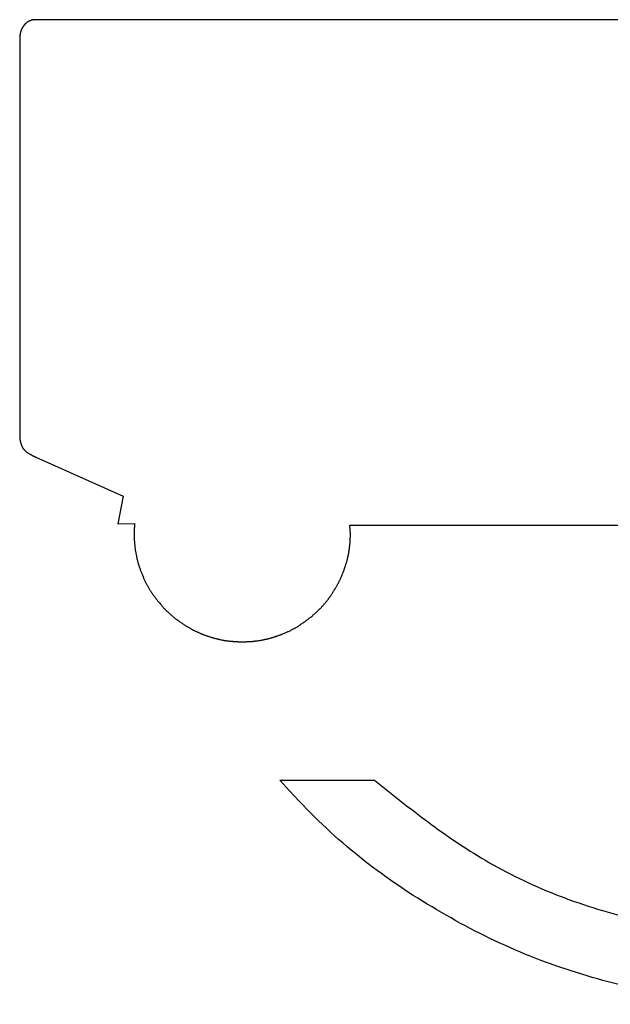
# Model space of a CAD drawing. Header units: millimetres. Extents: x -141 to 3170, y 1107 to 3747.
# Tile 5 of 10: x 2505 to 2628, y 2842 to 3048. Entities that reach past the tile are written whole.
import ezdxf

# ---------------------------------------------------------------- set-up
doc = ezdxf.new("R2010")
doc.units = ezdxf.units.MM
doc.header["$LTSCALE"] = 5
doc.layers.add('Značka', color=7, linetype='Continuous')

msp = doc.modelspace()

# ---------------------------------------------------------------- linework, layer by layer
at = {"layer": 'Značka', "color": 251}
for points in [[(2657.54, 3047.55), (2508.08, 3047.55), (2508.04, 3047.55), (2508, 3047.54), (2507.97, 3047.54), (2507.93, 3047.54), (2507.91, 3047.54), (2507.87, 3047.54), (2507.84, 3047.53), (2507.81, 3047.53), (2507.77, 3047.52), (2507.73, 3047.51), (2507.7, 3047.51), (2507.68, 3047.51), (2507.64, 3047.5), (2507.6, 3047.5), (2507.53, 3047.49), (2507.47, 3047.48), (2507.42, 3047.46), (2507.37, 3047.44), (2507.31, 3047.43), (2507.27, 3047.41), (2507.2, 3047.4), (2507.15, 3047.37), (2507.11, 3047.35), (2507.06, 3047.33), (2507.02, 3047.31), (2506.99, 3047.3), (2506.95, 3047.28), (2506.91, 3047.27), (2506.88, 3047.25), (2506.85, 3047.24), (2506.81, 3047.22), (2506.77, 3047.2), (2506.72, 3047.17), (2506.68, 3047.13), (2506.64, 3047.11), (2506.6, 3047.08), (2506.56, 3047.05), (2506.52, 3047.03), (2506.47, 3047.01), (2506.45, 3046.99), (2506.41, 3046.96), (2506.37, 3046.93), (2506.33, 3046.9), (2506.29, 3046.87), (2506.26, 3046.85), (2506.23, 3046.82), (2506.2, 3046.8), (2506.18, 3046.77), (2506.15, 3046.75), (2506.14, 3046.73), (2506.11, 3046.71), (2506.08, 3046.69), (2506.04, 3046.65), (2505.99, 3046.61), (2505.96, 3046.57), (2505.92, 3046.54), (2505.89, 3046.5), (2505.87, 3046.46), (2505.84, 3046.44), (2505.83, 3046.41), (2505.8, 3046.37), (2505.77, 3046.34), (2505.76, 3046.32), (2505.73, 3046.3), (2505.72, 3046.28), (2505.7, 3046.27), (2505.69, 3046.25), (2505.68, 3046.24), (2505.66, 3046.22), (2505.65, 3046.19), (2505.64, 3046.17), (2505.62, 3046.15), (2505.6, 3046.12), (2505.58, 3046.11), (2505.57, 3046.09), (2505.56, 3046.07), (2505.54, 3046.06), (2505.53, 3046.04), (2505.52, 3046.02), (2505.5, 3046), (2505.49, 3045.99), (2505.47, 3045.96), (2505.46, 3045.92), (2505.46, 3045.9), (2505.45, 3045.87), (2505.43, 3045.85), (2505.42, 3045.83), (2505.41, 3045.81), (2505.39, 3045.79), (2505.38, 3045.76), (2505.37, 3045.74), (2505.35, 3045.72), (2505.33, 3045.69), (2505.31, 3045.66), (2505.3, 3045.62), (2505.29, 3045.6), (2505.27, 3045.58), (2505.27, 3045.56), (2505.26, 3045.54), (2505.24, 3045.53), (2505.24, 3045.51), (2505.23, 3045.49), (2505.22, 3045.45), (2505.2, 3045.41), (2505.19, 3045.37), (2505.18, 3045.34), (2505.18, 3045.3), (2505.16, 3045.26), (2505.15, 3045.24), (2505.15, 3045.21), (2505.14, 3045.17), (2505.12, 3045.14), (2505.11, 3045.1), (2505.1, 3045.07), (2505.08, 3045.04), (2505.07, 3045), (2505.06, 3044.97), (2505.04, 3044.94), (2505.04, 3044.91), (2505.03, 3044.88), (2505.03, 3044.84), (2505.03, 3044.8), (2505.01, 3044.78), (2505, 3044.76), (2505, 3044.73), (2504.99, 3044.7), (2504.99, 3044.68), (2504.97, 3044.66), (2504.97, 3044.64), (2504.97, 3044.62), (2504.96, 3044.59), (2504.95, 3044.56), (2504.95, 3044.52), (2504.95, 3044.49), (2504.95, 3044.46), (2504.95, 3044.42), (2504.93, 3044.38), (2504.93, 3044.34), (2504.93, 3044.29), (2504.92, 3044.26), (2504.92, 3044.23), (2504.92, 3044.19), (2504.92, 3044.15), (2504.91, 3044.11), (2504.91, 3044.08), (2504.89, 3044.05), (2504.89, 3044.02), (2504.89, 3043.98), (2504.89, 3043.95), (2504.88, 3043.91), (2504.88, 3043.89), (2504.88, 3043.86), (2504.88, 3043.83), (2504.88, 3043.8), (2504.88, 3043.78), (2504.88, 3043.75), (2504.88, 3043.72), (2504.88, 3043.7), (2504.88, 3043.67), (2504.88, 3043.65), (2504.88, 3043.61), (2504.88, 3043.58), (2504.88, 3043.56), (2504.88, 2975.33), (2504.88, 2960.22), (2504.89, 2960.18), (2504.91, 2960.14), (2504.91, 2960.11), (2504.92, 2960.07), (2504.92, 2960.04), (2504.92, 2960), (2504.93, 2959.97), (2504.93, 2959.95), (2504.95, 2959.91), (2504.95, 2959.88), (2504.97, 2959.81), (2504.97, 2959.73), (2504.99, 2959.67), (2505, 2959.61), (2505.01, 2959.55), (2505.03, 2959.49), (2505.04, 2959.45), (2505.06, 2959.4), (2505.07, 2959.35), (2505.1, 2959.3), (2505.11, 2959.24), (2505.11, 2959.19), (2505.12, 2959.15), (2505.14, 2959.1), (2505.15, 2959.05), (2505.16, 2959.01), (2505.18, 2958.97), (2505.19, 2958.94), (2505.2, 2958.89), (2505.23, 2958.85), (2505.26, 2958.79), (2505.27, 2958.73), (2505.29, 2958.67), (2505.31, 2958.62), (2505.33, 2958.57), (2505.34, 2958.52), (2505.37, 2958.48), (2505.38, 2958.44), (2505.41, 2958.39), (2505.43, 2958.33), (2505.45, 2958.31), (2505.46, 2958.28), (2505.47, 2958.26), (2505.5, 2958.23), (2505.52, 2958.2), (2505.53, 2958.18), (2505.56, 2958.16), (2505.57, 2958.14), (2505.58, 2958.12), (2505.61, 2958.09), (2505.65, 2958.03), (2505.7, 2957.97), (2505.74, 2957.92), (2505.79, 2957.87), (2505.84, 2957.82), (2505.88, 2957.76), (2505.92, 2957.72), (2505.95, 2957.68), (2506, 2957.63), (2506.06, 2957.58), (2506.11, 2957.52), (2506.18, 2957.46), (2506.23, 2957.41), (2506.3, 2957.37), (2506.35, 2957.33), (2506.42, 2957.28), (2506.46, 2957.25), (2506.52, 2957.22), (2506.57, 2957.17), (2506.64, 2957.13), (2506.7, 2957.09), (2506.76, 2957.04), (2506.83, 2957.01), (2506.88, 2956.98), (2506.93, 2956.95), (2506.99, 2956.93), (2507.03, 2956.9), (2507.08, 2956.88), (2507.14, 2956.85), (2507.19, 2956.82), (2507.25, 2956.8), (2507.3, 2956.77), (2507.35, 2956.75), (2507.39, 2956.72), (2507.43, 2956.69), (2507.49, 2956.67), (2507.52, 2956.65), (2507.54, 2956.63), (2507.58, 2956.6), (2507.64, 2956.58), (2507.68, 2956.57), (2507.7, 2956.55), (2507.75, 2956.54), (2507.79, 2956.52), (2507.81, 2956.5), (2507.85, 2956.48), (2507.88, 2956.47), (2507.91, 2956.45), (2507.95, 2956.43), (2507.97, 2956.41), (2508, 2956.4), (2508.03, 2956.4), (2508.07, 2956.38), (2508.1, 2956.37), (2508.12, 2956.36), (2508.15, 2956.35), (2508.19, 2956.33), (2508.22, 2956.32), (2508.25, 2956.31), (2526.48, 2948.14), (2525.41, 2942.4), (2528.88, 2942.44), (2528.88, 2942.4), (2528.88, 2942.37), (2528.86, 2942.14), (2528.84, 2941.92), (2528.83, 2941.7), (2528.82, 2941.48), (2528.8, 2941.27), (2528.79, 2941.05), (2528.79, 2940.88), (2528.79, 2940.71), (2528.79, 2940.49), (2528.78, 2940.27), (2528.78, 2940.25), (2528.78, 2940.22), (2528.78, 2940.2), (2528.78, 2940.18), (2528.78, 2940.16), (2528.78, 2940.14), (2528.78, 2940.11), (2528.78, 2940.09), (2528.78, 2940.07), (2528.78, 2940.03), (2528.78, 2940), (2528.78, 2939.97), (2528.78, 2939.95), (2528.78, 2939.93), (2528.78, 2939.9), (2528.78, 2939.87), (2528.78, 2939.85), (2528.78, 2939.83), (2528.78, 2939.8), (2528.78, 2939.78), (2528.78, 2939.76), (2528.78, 2939.73), (2528.78, 2939.71), (2528.78, 2939.69), (2528.78, 2939.66), (2528.78, 2939.64), (2528.78, 2939.61), (2528.78, 2939.59), (2528.78, 2939.56), (2528.78, 2939.52), (2528.78, 2939.49), (2528.78, 2939.46), (2528.78, 2939.44), (2528.78, 2939.41), (2528.79, 2939.4), (2528.8, 2939.34), (2528.8, 2939.31), (2528.8, 2939.26), (2528.82, 2939.22), (2528.82, 2939.17), (2528.82, 2939.13), (2528.82, 2939.09), (2528.82, 2939.05), (2528.82, 2939.01), (2528.82, 2938.97), (2528.82, 2938.92), (2528.82, 2938.86), (2528.83, 2938.82), (2528.83, 2938.77), (2528.83, 2938.73), (2528.84, 2938.68), (2528.84, 2938.64), (2528.84, 2938.61), (2528.84, 2938.56), (2528.86, 2938.52), (2528.86, 2938.39), (2528.87, 2938.25), (2528.88, 2938.14), (2528.9, 2938.02), (2528.91, 2937.91), (2528.91, 2937.8), (2528.92, 2937.71), (2528.94, 2937.62), (2528.94, 2937.5), (2528.95, 2937.39), (2528.98, 2937.21), (2529.01, 2937.04), (2529.02, 2936.89), (2529.05, 2936.74), (2529.07, 2936.59), (2529.1, 2936.44), (2529.11, 2936.32), (2529.14, 2936.2), (2529.17, 2936.06), (2529.2, 2935.91), (2529.24, 2935.74), (2529.26, 2935.56), (2529.3, 2935.41), (2529.33, 2935.26), (2529.37, 2935.11), (2529.4, 2934.96), (2529.42, 2934.85), (2529.47, 2934.73), (2529.49, 2934.58), (2529.53, 2934.44), (2529.57, 2934.3), (2529.61, 2934.16), (2529.65, 2934.05), (2529.68, 2933.93), (2529.72, 2933.82), (2529.76, 2933.7), (2529.79, 2933.61), (2529.82, 2933.51), (2529.84, 2933.39), (2529.88, 2933.27), (2529.94, 2933.1), (2530.01, 2932.93), (2530.06, 2932.79), (2530.13, 2932.65), (2530.18, 2932.51), (2530.24, 2932.37), (2530.28, 2932.26), (2530.32, 2932.15), (2530.37, 2932), (2530.43, 2931.86), (2530.51, 2931.67), (2530.57, 2931.49), (2530.64, 2931.34), (2530.71, 2931.18), (2530.76, 2931.03), (2530.83, 2930.88), (2530.88, 2930.76), (2530.94, 2930.64), (2531.01, 2930.49), (2531.09, 2930.35), (2531.15, 2930.2), (2531.24, 2930.05), (2531.3, 2929.93), (2531.37, 2929.81), (2531.44, 2929.68), (2531.51, 2929.56), (2531.57, 2929.46), (2531.63, 2929.36), (2531.7, 2929.24), (2531.76, 2929.11), (2531.84, 2928.97), (2531.93, 2928.82), (2531.99, 2928.7), (2532.07, 2928.59), (2532.14, 2928.47), (2532.22, 2928.36), (2532.28, 2928.26), (2532.34, 2928.17), (2532.41, 2928.06), (2532.49, 2927.95), (2532.56, 2927.83), (2532.64, 2927.72), (2532.7, 2927.63), (2532.76, 2927.54), (2532.83, 2927.45), (2532.9, 2927.35), (2532.95, 2927.28), (2533.01, 2927.2), (2533.07, 2927.11), (2533.14, 2927.02), (2533.24, 2926.89), (2533.34, 2926.77), (2533.43, 2926.66), (2533.51, 2926.55), (2533.59, 2926.44), (2533.68, 2926.34), (2533.75, 2926.25), (2533.82, 2926.16), (2533.91, 2926.06), (2534.01, 2925.95), (2534.13, 2925.8), (2534.25, 2925.64), (2534.36, 2925.51), (2534.47, 2925.38), (2534.59, 2925.26), (2534.7, 2925.13), (2534.78, 2925.03), (2534.87, 2924.93), (2534.98, 2924.81), (2535.1, 2924.68), (2535.21, 2924.56), (2535.33, 2924.44), (2535.43, 2924.34), (2535.52, 2924.25), (2535.63, 2924.15), (2535.72, 2924.06), (2535.8, 2923.98), (2535.89, 2923.91), (2535.99, 2923.81), (2536.1, 2923.72), (2536.22, 2923.61), (2536.35, 2923.5), (2536.45, 2923.41), (2536.55, 2923.31), (2536.66, 2923.22), (2536.76, 2923.13), (2536.85, 2923.05), (2536.94, 2922.98), (2537.05, 2922.89), (2537.16, 2922.8), (2537.26, 2922.72), (2537.36, 2922.64), (2537.45, 2922.58), (2537.53, 2922.51), (2537.63, 2922.44), (2537.72, 2922.38), (2537.79, 2922.32), (2537.87, 2922.27), (2537.95, 2922.21), (2538.05, 2922.14), (2538.18, 2922.05), (2538.32, 2921.95), (2538.44, 2921.86), (2538.55, 2921.78), (2538.67, 2921.7), (2538.78, 2921.62), (2538.87, 2921.56), (2538.95, 2921.5), (2539.08, 2921.43), (2539.18, 2921.35), (2539.32, 2921.27), (2539.45, 2921.18), (2539.58, 2921.11), (2539.68, 2921.04), (2539.81, 2920.97), (2539.91, 2920.9), (2540.01, 2920.85), (2540.12, 2920.79), (2540.24, 2920.73), (2540.36, 2920.67), (2540.47, 2920.59), (2540.58, 2920.52), (2540.68, 2920.47), (2540.78, 2920.41), (2540.87, 2920.36), (2540.97, 2920.3), (2541.05, 2920.26), (2541.13, 2920.22), (2541.22, 2920.17), (2541.32, 2920.12), (2541.44, 2920.06), (2541.56, 2920), (2541.67, 2919.95), (2541.77, 2919.9), (2541.87, 2919.86), (2541.97, 2919.81), (2542.06, 2919.77), (2542.14, 2919.74), (2542.24, 2919.68), (2542.35, 2919.64), (2542.44, 2919.6), (2542.55, 2919.56), (2542.63, 2919.52), (2542.71, 2919.49), (2542.79, 2919.45), (2542.87, 2919.41), (2542.94, 2919.39), (2543.01, 2919.36), (2543.09, 2919.32), (2543.17, 2919.29), (2543.29, 2919.24), (2543.41, 2919.2), (2543.52, 2919.16), (2543.63, 2919.13), (2543.72, 2919.09), (2543.83, 2919.05), (2543.93, 2919.02), (2544.01, 2918.99), (2544.12, 2918.95), (2544.24, 2918.91), (2544.4, 2918.86), (2544.56, 2918.82), (2544.7, 2918.78), (2544.83, 2918.73), (2544.98, 2918.69), (2545.12, 2918.65), (2545.24, 2918.62), (2545.35, 2918.58), (2545.5, 2918.54), (2545.64, 2918.5), (2545.78, 2918.46), (2545.91, 2918.43), (2546.04, 2918.4), (2546.16, 2918.37), (2546.28, 2918.34), (2546.4, 2918.31), (2546.5, 2918.28), (2546.59, 2918.26), (2546.73, 2918.22), (2546.85, 2918.19), (2546.98, 2918.17), (2547.12, 2918.14), (2547.24, 2918.12), (2547.36, 2918.1), (2547.48, 2918.08), (2547.6, 2918.06), (2547.7, 2918.05), (2547.79, 2918.03), (2547.91, 2918.01), (2548.05, 2917.99), (2548.17, 2917.97), (2548.28, 2917.96), (2548.39, 2917.95), (2548.48, 2917.94), (2548.58, 2917.93), (2548.69, 2917.92), (2548.75, 2917.91), (2548.83, 2917.9), (2548.94, 2917.9), (2549.04, 2917.88), (2549.16, 2917.87), (2549.29, 2917.86), (2549.39, 2917.85), (2549.5, 2917.84), (2549.59, 2917.83), (2549.7, 2917.83), (2549.78, 2917.82), (2549.86, 2917.82), (2549.96, 2917.82), (2550.04, 2917.82), (2550.06, 2917.82), (2550.09, 2917.82), (2550.12, 2917.82), (2550.14, 2917.82), (2550.17, 2917.82), (2550.2, 2917.82), (2550.23, 2917.82), (2550.28, 2917.82), (2550.31, 2917.82), (2550.33, 2917.82), (2550.36, 2917.81), (2550.39, 2917.81), (2550.42, 2917.8), (2550.44, 2917.8), (2550.47, 2917.79), (2550.5, 2917.78), (2550.54, 2917.78), (2550.56, 2917.78), (2550.59, 2917.78), (2550.63, 2917.78), (2550.66, 2917.78), (2550.69, 2917.78), (2550.73, 2917.78), (2550.75, 2917.78), (2550.78, 2917.78), (2550.81, 2917.78), (2550.85, 2917.78), (2550.87, 2917.78), (2550.9, 2917.78), (2550.94, 2917.78), (2550.98, 2917.78), (2551.01, 2917.78), (2551.04, 2917.78), (2551.06, 2917.78), (2551.09, 2917.78), (2551.12, 2917.78), (2551.16, 2917.78), (2551.19, 2917.78), (2551.23, 2917.78), (2551.25, 2917.78), (2551.28, 2917.78), (2551.31, 2917.78), (2551.33, 2917.78), (2551.36, 2917.78), (2551.39, 2917.78), (2551.42, 2917.78), (2551.44, 2917.78), (2551.47, 2917.78), (2551.51, 2917.78), (2551.54, 2917.78), (2551.56, 2917.78), (2551.59, 2917.78), (2551.62, 2917.78), (2551.65, 2917.78), (2551.69, 2917.78), (2551.73, 2917.78), (2551.75, 2917.78), (2551.78, 2917.78), (2551.82, 2917.78), (2551.86, 2917.78), (2551.89, 2917.78), (2551.92, 2917.78), (2551.94, 2917.78), (2551.98, 2917.78), (2552.02, 2917.78), (2552.06, 2917.78), (2552.09, 2917.78), (2552.13, 2917.78), (2552.17, 2917.78), (2552.2, 2917.78), (2552.23, 2917.78), (2552.25, 2917.79), (2552.28, 2917.8), (2552.31, 2917.8), (2552.35, 2917.81), (2552.38, 2917.81), (2552.4, 2917.81), (2552.43, 2917.82), (2552.46, 2917.82), (2552.54, 2917.82), (2552.59, 2917.82), (2552.65, 2917.82), (2552.7, 2917.82), (2552.75, 2917.82), (2552.81, 2917.82), (2552.85, 2917.82), (2552.89, 2917.82), (2552.94, 2917.81), (2552.98, 2917.82), (2553.05, 2917.82), (2553.1, 2917.83), (2553.15, 2917.84), (2553.2, 2917.84), (2553.24, 2917.85), (2553.28, 2917.85), (2553.32, 2917.85), (2553.35, 2917.85), (2553.39, 2917.85), (2553.43, 2917.85), (2553.46, 2917.85), (2553.5, 2917.86), (2553.54, 2917.87), (2553.58, 2917.88), (2553.62, 2917.88), (2553.66, 2917.89), (2553.71, 2917.89), (2553.74, 2917.9), (2553.78, 2917.9), (2553.83, 2917.91), (2553.88, 2917.92), (2553.92, 2917.92), (2553.96, 2917.92), (2553.98, 2917.92), (2554.02, 2917.92), (2554.05, 2917.92), (2554.09, 2917.93), (2554.12, 2917.93), (2554.15, 2917.94), (2554.19, 2917.94), (2554.23, 2917.95), (2554.27, 2917.95), (2554.29, 2917.96), (2554.32, 2917.96), (2554.36, 2917.96), (2554.4, 2917.97), (2554.44, 2917.97), (2554.48, 2917.98), (2554.52, 2917.98), (2554.55, 2917.98), (2554.59, 2917.99), (2554.63, 2917.99), (2554.79, 2918.01), (2554.96, 2918.04), (2555.08, 2918.06), (2555.21, 2918.08), (2555.34, 2918.1), (2555.46, 2918.13), (2555.56, 2918.15), (2555.66, 2918.17), (2555.78, 2918.2), (2555.9, 2918.23), (2556.04, 2918.25), (2556.16, 2918.28), (2556.27, 2918.3), (2556.38, 2918.32), (2556.48, 2918.34), (2556.59, 2918.37), (2556.67, 2918.39), (2556.77, 2918.41), (2556.86, 2918.44), (2556.97, 2918.47), (2557.09, 2918.5), (2557.21, 2918.54), (2557.32, 2918.57), (2557.43, 2918.59), (2557.52, 2918.62), (2557.63, 2918.65), (2557.71, 2918.68), (2557.79, 2918.7), (2557.9, 2918.74), (2558, 2918.78), (2558.09, 2918.81), (2558.17, 2918.83), (2558.25, 2918.86), (2558.34, 2918.88), (2558.42, 2918.91), (2558.5, 2918.93), (2558.57, 2918.95), (2558.63, 2918.97), (2558.71, 2918.99), (2558.8, 2919.02), (2558.92, 2919.06), (2559.04, 2919.11), (2559.13, 2919.15), (2559.24, 2919.19), (2559.34, 2919.22), (2559.44, 2919.26), (2559.53, 2919.29), (2559.59, 2919.32), (2559.69, 2919.36), (2559.78, 2919.4), (2559.97, 2919.47), (2560.16, 2919.55), (2560.31, 2919.62), (2560.47, 2919.68), (2560.62, 2919.75), (2560.78, 2919.82), (2560.9, 2919.88), (2561.03, 2919.94), (2561.17, 2920.01), (2561.34, 2920.08), (2561.48, 2920.16), (2561.63, 2920.24), (2561.76, 2920.3), (2561.88, 2920.37), (2562, 2920.44), (2562.12, 2920.5), (2562.23, 2920.56), (2562.32, 2920.61), (2562.44, 2920.67), (2562.57, 2920.73), (2562.71, 2920.82), (2562.86, 2920.91), (2562.97, 2920.98), (2563.09, 2921.05), (2563.21, 2921.13), (2563.32, 2921.21), (2563.42, 2921.27), (2563.51, 2921.33), (2563.62, 2921.41), (2563.74, 2921.49), (2563.85, 2921.57), (2563.96, 2921.64), (2564.05, 2921.7), (2564.15, 2921.77), (2564.24, 2921.83), (2564.32, 2921.9), (2564.4, 2921.95), (2564.47, 2922), (2564.57, 2922.07), (2564.66, 2922.14), (2564.8, 2922.24), (2564.93, 2922.34), (2565.04, 2922.42), (2565.15, 2922.51), (2565.26, 2922.59), (2565.36, 2922.68), (2565.45, 2922.75), (2565.54, 2922.82), (2565.65, 2922.91), (2565.76, 2923), (2565.92, 2923.13), (2566.07, 2923.27), (2566.19, 2923.38), (2566.32, 2923.48), (2566.45, 2923.59), (2566.58, 2923.7), (2566.68, 2923.79), (2566.78, 2923.88), (2566.9, 2923.99), (2567.03, 2924.1), (2567.15, 2924.22), (2567.26, 2924.34), (2567.35, 2924.44), (2567.46, 2924.54), (2567.55, 2924.64), (2567.65, 2924.74), (2567.73, 2924.81), (2567.81, 2924.89), (2567.9, 2924.99), (2568, 2925.1), (2568.11, 2925.22), (2568.22, 2925.34), (2568.31, 2925.45), (2568.39, 2925.55), (2568.49, 2925.65), (2568.58, 2925.75), (2568.65, 2925.84), (2568.72, 2925.92), (2568.8, 2926.02), (2568.89, 2926.13), (2568.97, 2926.23), (2569.05, 2926.34), (2569.13, 2926.43), (2569.2, 2926.52), (2569.27, 2926.61), (2569.34, 2926.7), (2569.39, 2926.77), (2569.45, 2926.84), (2569.51, 2926.93), (2569.57, 2927.02), (2569.66, 2927.15), (2569.77, 2927.27), (2569.84, 2927.38), (2569.92, 2927.49), (2569.99, 2927.6), (2570.07, 2927.72), (2570.12, 2927.81), (2570.19, 2927.91), (2570.26, 2928.03), (2570.32, 2928.15), (2570.42, 2928.29), (2570.5, 2928.42), (2570.57, 2928.54), (2570.65, 2928.65), (2570.72, 2928.76), (2570.78, 2928.88), (2570.85, 2928.97), (2570.91, 2929.06), (2570.97, 2929.17), (2571.05, 2929.29), (2571.11, 2929.41), (2571.18, 2929.53), (2571.22, 2929.63), (2571.27, 2929.72), (2571.32, 2929.82), (2571.38, 2929.92), (2571.42, 2930), (2571.46, 2930.08), (2571.51, 2930.18), (2571.57, 2930.28), (2571.62, 2930.4), (2571.69, 2930.53), (2571.74, 2930.63), (2571.78, 2930.73), (2571.84, 2930.84), (2571.88, 2930.94), (2571.92, 2931.02), (2571.96, 2931.1), (2572, 2931.21), (2572.04, 2931.31), (2572.09, 2931.41), (2572.14, 2931.51), (2572.18, 2931.59), (2572.2, 2931.67), (2572.24, 2931.76), (2572.27, 2931.84), (2572.3, 2931.9), (2572.32, 2931.97), (2572.35, 2932.05), (2572.39, 2932.13), (2572.43, 2932.26), (2572.49, 2932.39), (2572.51, 2932.49), (2572.55, 2932.6), (2572.6, 2932.71), (2572.62, 2932.82), (2572.66, 2932.9), (2572.69, 2932.99), (2572.73, 2933.09), (2572.77, 2933.2), (2572.82, 2933.37), (2572.87, 2933.54), (2572.92, 2933.68), (2572.96, 2933.82), (2573.01, 2933.96), (2573.05, 2934.1), (2573.1, 2934.21), (2573.12, 2934.32), (2573.18, 2934.46), (2573.22, 2934.61), (2573.24, 2934.75), (2573.28, 2934.9), (2573.31, 2935.02), (2573.34, 2935.14), (2573.38, 2935.26), (2573.41, 2935.37), (2573.42, 2935.47), (2573.45, 2935.57), (2573.46, 2935.69), (2573.49, 2935.81), (2573.51, 2935.95), (2573.55, 2936.09), (2573.58, 2936.21), (2573.61, 2936.32), (2573.62, 2936.45), (2573.64, 2936.57), (2573.66, 2936.67), (2573.66, 2936.76), (2573.68, 2936.89), (2573.69, 2937.01), (2573.72, 2937.12), (2573.73, 2937.24), (2573.76, 2937.34), (2573.77, 2937.43), (2573.78, 2937.53), (2573.78, 2937.63), (2573.8, 2937.71), (2573.81, 2937.78), (2573.82, 2937.88), (2573.82, 2937.97), (2573.84, 2938.1), (2573.85, 2938.22), (2573.87, 2938.32), (2573.87, 2938.43), (2573.88, 2938.53), (2573.89, 2938.63), (2573.89, 2938.71), (2573.89, 2938.8), (2573.89, 2938.9), (2573.89, 2939), (2573.91, 2939.16), (2573.92, 2939.32), (2573.92, 2939.45), (2573.93, 2939.58), (2573.93, 2939.71), (2573.93, 2939.84), (2573.93, 2939.94), (2573.93, 2940.04), (2573.93, 2940.18), (2573.93, 2940.31), (2573.93, 2940.52), (2573.92, 2940.73), (2573.91, 2940.91), (2573.89, 2941.09), (2573.88, 2941.27), (2573.87, 2941.45), (2573.85, 2941.6), (2573.84, 2941.74), (2573.82, 2941.89), (2573.8, 2942.04), (2573.8, 2942.07), (2573.8, 2942.09)], [(2573.8, 2942.09), (2681.51, 2942.09)]]:
    msp.add_lwpolyline(points, dxfattribs=at)
for points in [[(2578.97, 2888.86, 0.008761), (2590.21, 2880.13, 0.026479), (2601.98, 2872.26, 0.03845), (2616.78, 2865.06, 0.034336), (2632.53, 2860.07, 0.033218), (2648.75, 2857.03, 0.034378), (2665.2, 2856.2, 0.034666), (2681.63, 2857.43, 0.034423), (2697.75, 2860.92, 0.034367), (2713.3, 2866.37, 0.034345), (2727.97, 2873.91, 0.034425), (2741.6, 2883.2, 0.034817), (2753.8, 2894.27, 0.034411)], [(2761.24, 2881.91, -0.034544), (2747.35, 2869.97, -0.034429), (2731.95, 2860.04, -0.034385), (2715.45, 2852.1, -0.034422), (2698.01, 2846.5, -0.034427), (2680.01, 2843.1, -0.034362), (2661.71, 2842.2, -0.034423), (2643.44, 2843.57, -0.034681), (2625.54, 2847.44, -0.034398), (2608.28, 2853.51, -0.033332), (2591.97, 2861.87, -0.034528), (2576.76, 2872.16, -0.038609), (2563.26, 2884.5), (2561.22, 2886.67), (2559.21, 2888.86), (2578.97, 2888.86)]]:
    msp.add_lwpolyline(points, format="xyb", dxfattribs=at)

doc.saveas('drawing.dxf')
